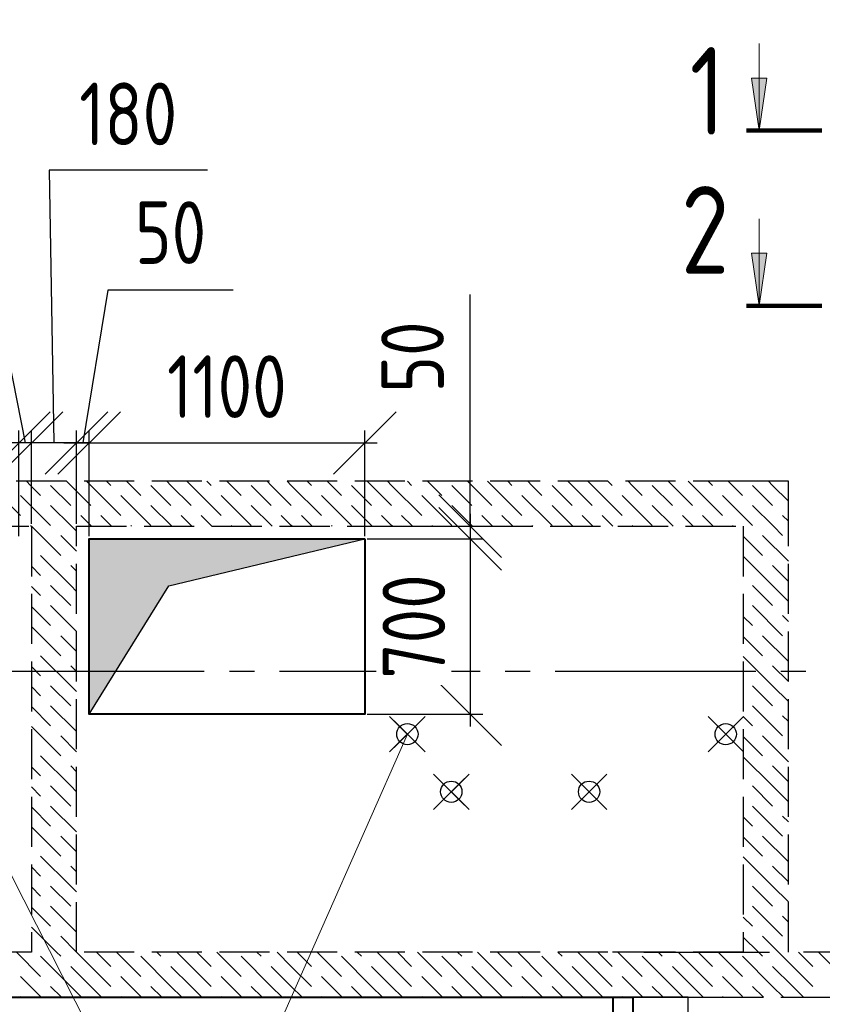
# Model space of a CAD drawing. Header units: millimetres. Extents: x 40580 to 1168286, y -220995 to 81020.
# Tile 138 of 194: x 434831 to 438033, y -93707 to -89776. Entities that reach past the tile are written whole.
import ezdxf

# ---------------------------------------------------------------- set-up
doc = ezdxf.new("R2010")
doc.units = ezdxf.units.MM
for name, pattern in [('______2', [270, 200, -70]), ('______5', [1100, 800, -100, 100, -100]), ('CENTER', [2, 1.25, -0.25, 0.25, -0.25])]:
    doc.linetypes.add(name, pattern=pattern)
for name, color, linetype, lineweight in [('Standard', 7, 'Continuous', 25), ('ОСИ', 7, 'CENTER', 15), ('Основная', 7, 'Continuous', 40), ('Примечания', 7, 'Continuous', 13), ('Размерная линия_ общее', 7, 'Continuous', 25), ('Узлы символ', 7, 'Continuous', 25)]:
    doc.layers.add(name, color=color, linetype=linetype, lineweight=lineweight)
for name, color, linetype in [('ЖБ Балка Вышележаща', 7, 'Continuous'), ('Тонкие', 7, 'Continuous'), ('ФВ-2', 7, 'Continuous')]:
    doc.layers.add(name, color=color, linetype=linetype)
doc.layers.add('ЖБ Балка Нижележащая', color=7, linetype='______2', true_color=0x656565)
doc.layers.add('ЖБ Стена верхний уровень', color=7, linetype='______2', true_color=0x656565)
doc.styles.add('GOST 2.304-81', font='txt')
doc.dimstyles.new('СПДС', dxfattribs={"dimscale": 125, "dimtxt": 250, "dimasz": 250, "dimexe": 50, "dimexo": 10, "dimgap": 100, "dimtad": 1, "dimdec": 0, "dimtxsty": 'GOST 2.304-81', "dimblk": 'OBLIQUE', "dimcen": 250, "dimdle": 50, "dimadec": 0, "dimazin": 2, "dimtfac": 0.75, "dimtdec": 0, "dimtmove": 1, "dimatfit": 3, "dimfxl": 1, "dimtfill": 1, "dimtolj": 1, "dimarcsym": 1})

# ---------------------------------------------------------------- blocks, each defined once
blk = doc.blocks.new('_OBLIQUE')
at = {"color": 0, "linetype": 'ByBlock'}
blk.add_line((-0.5, -0.5), (0.5, 0.5), dxfattribs=at)
blk = doc.blocks.new('*D17562')
at = {"layer": 'Defpoints', "color": 0}
for p in [(434027.9, -91466.1), (434027.9, -91848.5), (434827.9, -91848.5)]:
    blk.add_point(p, dxfattribs=at)
at = {"layer": 'Тонкие', "color": 0, "lineweight": -2}
for p, q in [((434027.9, -91838.5), (434027.9, -91416.1)), ((434827.9, -91838.5), (434827.9, -91416.1)), ((434877.9, -91466.1), (433977.9, -91466.1))]:
    blk.add_line(p, q, dxfattribs=at)
at = {"layer": 'Тонкие', "color": 0, "lineweight": -2, "xscale": 250, "yscale": 250, "zscale": 250, "rotation": 180}
blk.add_blockref('_OBLIQUE', (434027.9, -91466.1), dxfattribs=at)
at = {"layer": 'Тонкие', "color": 0, "lineweight": -2, "xscale": 250, "yscale": 250, "zscale": 250}
blk.add_blockref('_OBLIQUE', (434827.9, -91466.1), dxfattribs=at)
at = {"layer": 'Тонкие', "color": 0, "insert": (434427.9, -91241.1), "char_height": 250, "attachment_point": 5, "style": 'GOST 2.304-81', "bg_fill": 3, "box_fill_scale": 1.1, "bg_fill_color": 256, "bg_fill_true_color": 13158600, "bg_fill_transparency": 0}
blk.add_mtext('\\A1;800', dxfattribs=at)
blk = doc.blocks.new('*D17563')
at = {"layer": 'Defpoints', "color": 0}
for p in [(434827.9, -91466.1), (434877.9, -91798.5), (434827.9, -91848.5)]:
    blk.add_point(p, dxfattribs=at)
at = {"layer": 'Тонкие', "color": 0, "lineweight": -2}
for p, q in [((434253, -90958.5), (434753, -90958.5)), ((434753, -90958.5), (434852.9, -91466.1)), ((434827.9, -91838.5), (434827.9, -91416.1)), ((434877.9, -91788.5), (434877.9, -91416.1)), ((434927.9, -91466.1), (434777.9, -91466.1))]:
    blk.add_line(p, q, dxfattribs=at)
at = {"layer": 'Тонкие', "color": 0, "lineweight": -2, "xscale": 250, "yscale": 250, "zscale": 250}
blk.add_blockref('_OBLIQUE', (434827.9, -91466.1), dxfattribs=at)
at = {"layer": 'Тонкие', "color": 0, "lineweight": -2, "xscale": 250, "yscale": 250, "zscale": 250, "rotation": 180}
blk.add_blockref('_OBLIQUE', (434877.9, -91466.1), dxfattribs=at)
at = {"layer": 'Тонкие', "color": 0, "insert": (434503, -90728.3), "char_height": 250, "attachment_point": 5, "style": 'GOST 2.304-81', "bg_fill": 3, "box_fill_scale": 1.1, "bg_fill_color": 256, "bg_fill_true_color": 13158600, "bg_fill_transparency": 0}
blk.add_mtext('\\A1;50', dxfattribs=at)
blk = doc.blocks.new('*D17564')
at = {"layer": 'Defpoints', "color": 0}
for p in [(434877.9, -91466.1), (434877.9, -91798.5), (435057.9, -91798.5)]:
    blk.add_point(p, dxfattribs=at)
at = {"layer": 'Тонкие', "color": 0, "lineweight": -2}
for p, q in [((435579.9, -90377.4), (434948.6, -90377.4)), ((434948.6, -90377.4), (434967.9, -91466.1)), ((434877.9, -91788.5), (434877.9, -91416.1)), ((435057.9, -91788.5), (435057.9, -91416.1)), ((435107.9, -91466.1), (434827.9, -91466.1))]:
    blk.add_line(p, q, dxfattribs=at)
at = {"layer": 'Тонкие', "color": 0, "lineweight": -2, "xscale": 250, "yscale": 250, "zscale": 250}
blk.add_blockref('_OBLIQUE', (434877.9, -91466.1), dxfattribs=at)
at = {"layer": 'Тонкие', "color": 0, "lineweight": -2, "xscale": 250, "yscale": 250, "zscale": 250, "rotation": 180}
blk.add_blockref('_OBLIQUE', (435057.9, -91466.1), dxfattribs=at)
at = {"layer": 'Тонкие', "color": 0, "insert": (435264.2, -90152.4), "char_height": 250, "attachment_point": 5, "style": 'GOST 2.304-81', "bg_fill": 3, "box_fill_scale": 1.1, "bg_fill_color": 256, "bg_fill_true_color": 13158600, "bg_fill_transparency": 0}
blk.add_mtext('\\A1;180', dxfattribs=at)
blk = doc.blocks.new('*D17565')
at = {"layer": 'Defpoints', "color": 0}
for p in [(436207.9, -91466.1), (435107.9, -91848.5), (436207.9, -91848.5)]:
    blk.add_point(p, dxfattribs=at)
at = {"layer": 'Тонкие', "color": 0, "lineweight": -2}
for p, q in [((435107.9, -91838.5), (435107.9, -91416.1)), ((436207.9, -91838.5), (436207.9, -91416.1)), ((435057.9, -91466.1), (436257.9, -91466.1))]:
    blk.add_line(p, q, dxfattribs=at)
at = {"layer": 'Тонкие', "color": 0, "lineweight": -2, "xscale": 250, "yscale": 250, "zscale": 250, "rotation": 180}
blk.add_blockref('_OBLIQUE', (435107.9, -91466.1), dxfattribs=at)
at = {"layer": 'Тонкие', "color": 0, "lineweight": -2, "xscale": 250, "yscale": 250, "zscale": 250}
blk.add_blockref('_OBLIQUE', (436207.9, -91466.1), dxfattribs=at)
at = {"layer": 'Тонкие', "color": 0, "insert": (435657.9, -91241.1), "char_height": 250, "attachment_point": 5, "style": 'GOST 2.304-81', "bg_fill": 3, "box_fill_scale": 1.1, "bg_fill_color": 256, "bg_fill_true_color": 13158600, "bg_fill_transparency": 0}
blk.add_mtext('\\A1;1100', dxfattribs=at)
blk = doc.blocks.new('*D17566')
at = {"layer": 'Defpoints', "color": 0}
for p in [(435107.9, -91466.1), (435057.9, -91798.5), (435107.9, -91848.5)]:
    blk.add_point(p, dxfattribs=at)
at = {"layer": 'Тонкие', "color": 0, "lineweight": -2}
for p, q in [((435183, -90856.4), (435082.9, -91466.1)), ((435683, -90856.4), (435183, -90856.4)), ((435057.9, -91788.5), (435057.9, -91416.1)), ((435107.9, -91838.5), (435107.9, -91416.1)), ((435007.9, -91466.1), (435157.9, -91466.1))]:
    blk.add_line(p, q, dxfattribs=at)
at = {"layer": 'Тонкие', "color": 0, "lineweight": -2, "xscale": 250, "yscale": 250, "zscale": 250}
blk.add_blockref('_OBLIQUE', (435057.9, -91466.1), dxfattribs=at)
at = {"layer": 'Тонкие', "color": 0, "lineweight": -2, "xscale": 250, "yscale": 250, "zscale": 250, "rotation": 180}
blk.add_blockref('_OBLIQUE', (435107.9, -91466.1), dxfattribs=at)
at = {"layer": 'Тонкие', "color": 0, "insert": (435433, -90626.2), "char_height": 250, "attachment_point": 5, "style": 'GOST 2.304-81', "bg_fill": 3, "box_fill_scale": 1.1, "bg_fill_color": 256, "bg_fill_true_color": 13158600, "bg_fill_transparency": 0}
blk.add_mtext('\\A1;50', dxfattribs=at)
blk = doc.blocks.new('*D17567')
at = {"layer": 'Defpoints', "color": 0}
for p in [(436207.9, -91848.5), (436207.9, -92548.5), (436628.7, -92548.5)]:
    blk.add_point(p, dxfattribs=at)
at = {"layer": 'Тонкие', "color": 0, "lineweight": -2}
for p, q in [((436628.7, -91798.5), (436628.7, -92598.5)), ((436217.9, -91848.5), (436678.7, -91848.5)), ((436217.9, -92548.5), (436678.7, -92548.5))]:
    blk.add_line(p, q, dxfattribs=at)
at = {"layer": 'Тонкие', "color": 0, "lineweight": -2, "xscale": 250, "yscale": 250, "zscale": 250}
for p, rotation in [((436628.7, -91848.5), 90), ((436628.7, -92548.5), 270)]:
    blk.add_blockref('_OBLIQUE', p, dxfattribs=dict(at, rotation=rotation))
at = {"layer": 'Тонкие', "color": 0, "insert": (436403.7, -92198.5), "char_height": 250, "attachment_point": 5, "rotation": 90, "style": 'GOST 2.304-81', "bg_fill": 3, "box_fill_scale": 1.1, "bg_fill_color": 256, "bg_fill_true_color": 13158600, "bg_fill_transparency": 0}
blk.add_mtext('\\A1;700', dxfattribs=at)
blk = doc.blocks.new('*D17568')
at = {"layer": 'Defpoints', "color": 0}
for p in [(436207.9, -91798.5), (436207.9, -91848.5), (436628.7, -91848.5)]:
    blk.add_point(p, dxfattribs=at)
at = {"layer": 'Тонкие', "color": 0, "lineweight": -2}
for p, q in [((436628.7, -91798.5), (436628.7, -90872.9)), ((436628.7, -91748.5), (436628.7, -91898.5)), ((436217.9, -91798.5), (436678.7, -91798.5)), ((436217.9, -91848.5), (436678.7, -91848.5))]:
    blk.add_line(p, q, dxfattribs=at)
at = {"layer": 'Тонкие', "color": 0, "lineweight": -2, "xscale": 250, "yscale": 250, "zscale": 250}
for p, rotation in [((436628.7, -91798.5), 270), ((436628.7, -91848.5), 90)]:
    blk.add_blockref('_OBLIQUE', p, dxfattribs=dict(at, rotation=rotation))
at = {"layer": 'Тонкие', "color": 0, "insert": (436398.5, -91122.9), "char_height": 250, "attachment_point": 5, "rotation": 90, "style": 'GOST 2.304-81', "bg_fill": 3, "box_fill_scale": 1.1, "bg_fill_color": 256, "bg_fill_true_color": 13158600, "bg_fill_transparency": 0}
blk.add_mtext('\\A1;50', dxfattribs=at)

msp = doc.modelspace()

# ---------------------------------------------------------------- hatches: boundary and pattern name
at = {"layer": 'Узлы символ', "linetype": 'Continuous', "lineweight": 13, "transparency": 33554687}
for points in [[(437811.2, -90009.1), (437781.2, -90219.1), (437751.2, -90009.1)], [(437811.2, -90708.9), (437781.2, -90918.9), (437751.2, -90708.9)]]:
    msp.add_hatch(color=7, dxfattribs=at).paths.add_polyline_path(points, flags=16)

# ---------------------------------------------------------------- linework, layer by layer
for centre in [(437647.9, -92628.5), (436552.9, -92858.5), (437102.9, -92858.5)]:
    msp.add_circle(centre, 42.5)
at = {"layer": 'Standard', "color": 251, "linetype": 'Continuous', "lineweight": -3, "true_color": 0x656565, "transparency": 33554687}
for p, q in [((437320.8, -93498.5), (437195.7, -93498.5)), ((437320.8, -93498.5), (437445.7, -93498.5)), ((437320.8, -93498.5), (437822.9, -93498.5)), ((437182.9, -93678.5), (437625.1, -93678.5)), ((437335.8, -93678.5), (437210.7, -93678.5)), ((437335.8, -93678.5), (437460.7, -93678.5))]:
    msp.add_line(p, q, dxfattribs=at)
at = {"layer": 'ЖБ Балка Вышележаща', "color": 7, "linetype": 'Continuous', "lineweight": -3, "transparency": 33554687}
msp.add_line((437277.9, -93678.5), (437197.9, -93678.5), dxfattribs=at)
at = {"layer": 'ЖБ Балка Нижележащая', "color": 251, "linetype": '______2', "lineweight": -3, "true_color": 0x656565, "transparency": 33554687}
for p, q in [((437497.9, -93678.5), (437277.9, -93678.5)), ((437497.9, -96208.5), (437497.9, -93678.5))]:
    msp.add_line(p, q, dxfattribs=at)
at = {"layer": 'ЖБ Стена верхний уровень', "color": 251, "linetype": '______2', "lineweight": -3, "true_color": 0x656565, "transparency": 33554687}
for p, q in [((437717.9, -91618.5), (433317.9, -91618.5)), ((437897.9, -91618.5), (437717.9, -91618.5)), ((437897.9, -91798.5), (437897.9, -91618.5)), ((433317.9, -91798.5), (434877.9, -91798.5)), ((434877.9, -91798.5), (434877.9, -93498.5)), ((435057.9, -91798.5), (437717.9, -91798.5)), ((435057.9, -93498.5), (435057.9, -91798.5)), ((437717.9, -91798.5), (437717.9, -93498.5)), ((437897.9, -93498.5), (437897.9, -91798.5)), ((434877.9, -93498.5), (433317.9, -93498.5)), ((437717.9, -93498.5), (435057.9, -93498.5)), ((438967.9, -93498.5), (437897.9, -93498.5)), ((433817.9, -93678.5), (438967.9, -93678.5))]:
    msp.add_line(p, q, dxfattribs=at)
at = {"layer": 'ЖБ Стена верхний уровень', "color": 9, "linetype": 'Continuous', "lineweight": -3, "true_color": 0xc7c7c7, "transparency": 33554687}
for p, q in [((434874.9, -91635.3), (434858, -91618.5)), ((435034.9, -91635.3), (435018, -91618.5)), ((435098, -91618.5), (435114.9, -91635.3)), ((435178, -91618.5), (435194.9, -91635.3)), ((435274.9, -91635.3), (435258, -91618.5)), ((435434.9, -91635.3), (435418, -91618.5)), ((435498, -91618.5), (435514.9, -91635.3)), ((435578, -91618.5), (435594.9, -91635.3)), ((435674.9, -91635.3), (435658, -91618.5)), ((435834.9, -91635.3), (435818, -91618.5)), ((435898, -91618.5), (435914.9, -91635.3)), ((435978, -91618.5), (435994.9, -91635.3)), ((436074.9, -91635.3), (436058, -91618.5)), ((436234.9, -91635.3), (436218, -91618.5)), ((436298, -91618.5), (436314.9, -91635.3)), ((436378, -91618.5), (436394.9, -91635.3)), ((436474.9, -91635.3), (436458, -91618.5)), ((436634.9, -91635.3), (436618, -91618.5)), ((436698, -91618.5), (436714.9, -91635.3)), ((436778, -91618.5), (436794.9, -91635.3)), ((436874.9, -91635.3), (436858, -91618.5)), ((437034.9, -91635.3), (437018, -91618.5)), ((437098, -91618.5), (437114.9, -91635.3)), ((437178, -91618.5), (437194.9, -91635.3)), ((437274.9, -91635.3), (437258, -91618.5)), ((437434.9, -91635.3), (437418, -91618.5)), ((437498, -91618.5), (437514.9, -91635.3)), ((437578, -91618.5), (437594.9, -91635.3)), ((437674.9, -91635.3), (437658, -91618.5)), ((437834.9, -91635.3), (437818, -91618.5)), ((434714.9, -91635.3), (434834.9, -91755.3)), ((434914.9, -91675.3), (434874.9, -91635.3)), ((434954.9, -91635.3), (435034.9, -91715.3)), ((435034.9, -91635.3), (435114.9, -91715.3)), ((435114.9, -91635.3), (435234.9, -91755.3)), ((435314.9, -91675.3), (435274.9, -91635.3)), ((435354.9, -91635.3), (435434.9, -91715.3)), ((435434.9, -91635.3), (435514.9, -91715.3)), ((435514.9, -91635.3), (435634.9, -91755.3)), ((435714.9, -91675.3), (435674.9, -91635.3)), ((435754.9, -91635.3), (435834.9, -91715.3)), ((435834.9, -91635.3), (435914.9, -91715.3)), ((435914.9, -91635.3), (436034.9, -91755.3)), ((436114.9, -91675.3), (436074.9, -91635.3)), ((436154.9, -91635.3), (436234.9, -91715.3)), ((436234.9, -91635.3), (436314.9, -91715.3)), ((436314.9, -91635.3), (436434.9, -91755.3)), ((436514.9, -91675.3), (436474.9, -91635.3)), ((436554.9, -91635.3), (436634.9, -91715.3)), ((436634.9, -91635.3), (436714.9, -91715.3)), ((436714.9, -91635.3), (436834.9, -91755.3)), ((436914.9, -91675.3), (436874.9, -91635.3)), ((436954.9, -91635.3), (437034.9, -91715.3)), ((437034.9, -91635.3), (437114.9, -91715.3)), ((437114.9, -91635.3), (437234.9, -91755.3)), ((437314.9, -91675.3), (437274.9, -91635.3)), ((437354.9, -91635.3), (437434.9, -91715.3)), ((437434.9, -91635.3), (437514.9, -91715.3)), ((437514.9, -91635.3), (437634.9, -91755.3)), ((437714.9, -91675.3), (437674.9, -91635.3)), ((437754.9, -91635.3), (437834.9, -91715.3)), ((437834.9, -91635.3), (437897.9, -91698.4)), ((434834.9, -91675.3), (434954.9, -91795.3)), ((435234.9, -91675.3), (435354.9, -91795.3)), ((435634.9, -91675.3), (435754.9, -91795.3)), ((436034.9, -91675.3), (436154.9, -91795.3)), ((436434.9, -91675.3), (436554.9, -91795.3)), ((436834.9, -91675.3), (436954.9, -91795.3)), ((437234.9, -91675.3), (437354.9, -91795.3)), ((437634.9, -91675.3), (437717.9, -91758.4)), ((434954.9, -91715.3), (435038, -91798.5)), ((435354.9, -91715.3), (435438, -91798.5)), ((435754.9, -91715.3), (435838, -91798.5)), ((436154.9, -91715.3), (436238, -91798.5)), ((436554.9, -91715.3), (436638, -91798.5)), ((436954.9, -91715.3), (437038, -91798.5)), ((437354.9, -91715.3), (437438, -91798.5)), ((437754.9, -91715.3), (437838, -91798.5)), ((435114.9, -91795.3), (435074.9, -91755.3)), ((435154.9, -91755.3), (435198, -91798.5)), ((435514.9, -91795.3), (435474.9, -91755.3)), ((435554.9, -91755.3), (435598, -91798.5)), ((435914.9, -91795.3), (435874.9, -91755.3)), ((435954.9, -91755.3), (435998, -91798.5)), ((436314.9, -91795.3), (436274.9, -91755.3)), ((436354.9, -91755.3), (436398, -91798.5)), ((436714.9, -91795.3), (436674.9, -91755.3)), ((436754.9, -91755.3), (436798, -91798.5)), ((437114.9, -91795.3), (437074.9, -91755.3)), ((437154.9, -91755.3), (437198, -91798.5)), ((437514.9, -91795.3), (437474.9, -91755.3)), ((437554.9, -91755.3), (437598, -91798.5)), ((437717.9, -91758.4), (437754.9, -91795.3)), ((437897.9, -91778.4), (437874.9, -91755.3)), ((434874.9, -91795.3), (434878, -91798.5)), ((434878, -91798.5), (434994.9, -91915.3)), ((435038, -91798.5), (435057.9, -91818.4)), ((435118, -91798.5), (435114.9, -91795.3)), ((435274.9, -91795.3), (435278, -91798.5)), ((435518, -91798.5), (435514.9, -91795.3)), ((435674.9, -91795.3), (435678, -91798.5)), ((435918, -91798.5), (435914.9, -91795.3)), ((436074.9, -91795.3), (436078, -91798.5)), ((436318, -91798.5), (436314.9, -91795.3)), ((436474.9, -91795.3), (436478, -91798.5)), ((436718, -91798.5), (436714.9, -91795.3)), ((436874.9, -91795.3), (436878, -91798.5)), ((437118, -91798.5), (437114.9, -91795.3)), ((437274.9, -91795.3), (437278, -91798.5)), ((437518, -91798.5), (437514.9, -91795.3)), ((437674.9, -91795.3), (437678, -91798.5)), ((437838, -91798.5), (437874.9, -91835.3)), ((435057.9, -91898.4), (434994.9, -91835.3)), ((437717.9, -91838.4), (437794.9, -91915.3)), ((437897.9, -91938.4), (437794.9, -91835.3)), ((435034.9, -92035.3), (434914.9, -91915.3)), ((437834.9, -92035.3), (437717.9, -91918.4)), ((434877.9, -91958.4), (434914.9, -91995.3)), ((435034.9, -91955.3), (435057.9, -91978.4)), ((437834.9, -91955.3), (437897.9, -92018.4)), ((434914.9, -92075.3), (434877.9, -92038.4)), ((434954.9, -92035.3), (435034.9, -92115.3)), ((435034.9, -92035.3), (435057.9, -92058.4)), ((437754.9, -92035.3), (437834.9, -92115.3)), ((437834.9, -92035.3), (437897.9, -92098.4)), ((434877.9, -92118.4), (434954.9, -92195.3)), ((434954.9, -92115.3), (435057.9, -92218.4)), ((437754.9, -92115.3), (437874.9, -92235.3)), ((437717.9, -92158.4), (437754.9, -92195.3)), ((437897.9, -92178.4), (437874.9, -92155.3)), ((434877.9, -92198.4), (434994.9, -92315.3)), ((435057.9, -92298.4), (434994.9, -92235.3)), ((437717.9, -92238.4), (437794.9, -92315.3)), ((437897.9, -92338.4), (437794.9, -92235.3)), ((435034.9, -92435.3), (434914.9, -92315.3)), ((437834.9, -92435.3), (437717.9, -92318.4)), ((434877.9, -92358.4), (434914.9, -92395.3)), ((435034.9, -92355.3), (435057.9, -92378.4)), ((437834.9, -92355.3), (437897.9, -92418.4)), ((434914.9, -92475.3), (434877.9, -92438.4)), ((434954.9, -92435.3), (435034.9, -92515.3)), ((435034.9, -92435.3), (435057.9, -92458.4)), ((437754.9, -92435.3), (437834.9, -92515.3)), ((437834.9, -92435.3), (437897.9, -92498.4)), ((434877.9, -92518.4), (434954.9, -92595.3)), ((434954.9, -92515.3), (435057.9, -92618.4)), ((437754.9, -92515.3), (437874.9, -92635.3)), ((437717.9, -92558.4), (437754.9, -92595.3)), ((437897.9, -92578.4), (437874.9, -92555.3)), ((434877.9, -92598.4), (434994.9, -92715.3)), ((435057.9, -92698.4), (434994.9, -92635.3)), ((437717.9, -92638.4), (437794.9, -92715.3)), ((437897.9, -92738.4), (437794.9, -92635.3)), ((435034.9, -92835.3), (434914.9, -92715.3)), ((437834.9, -92835.3), (437717.9, -92718.4)), ((434877.9, -92758.4), (434914.9, -92795.3)), ((435034.9, -92755.3), (435057.9, -92778.4)), ((437834.9, -92755.3), (437897.9, -92818.4)), ((434914.9, -92875.3), (434877.9, -92838.4)), ((434954.9, -92835.3), (435034.9, -92915.3)), ((435034.9, -92835.3), (435057.9, -92858.4)), ((437754.9, -92835.3), (437834.9, -92915.3)), ((437834.9, -92835.3), (437897.9, -92898.4)), ((434877.9, -92918.4), (434954.9, -92995.3)), ((434954.9, -92915.3), (435057.9, -93018.4)), ((437754.9, -92915.3), (437874.9, -93035.3)), ((437897.9, -92978.4), (437874.9, -92955.3)), ((437717.9, -92958.4), (437754.9, -92995.3)), ((434877.9, -92998.4), (434994.9, -93115.3)), ((435057.9, -93098.4), (434994.9, -93035.3)), ((437897.9, -93138.4), (437794.9, -93035.3)), ((437717.9, -93038.4), (437794.9, -93115.3)), ((435034.9, -93235.3), (434914.9, -93115.3)), ((437834.9, -93235.3), (437717.9, -93118.4)), ((434877.9, -93158.4), (434914.9, -93195.3)), ((435034.9, -93155.3), (435057.9, -93178.4)), ((437834.9, -93155.3), (437897.9, -93218.4)), ((434914.9, -93275.3), (434877.9, -93238.4)), ((434954.9, -93235.3), (435034.9, -93315.3)), ((435034.9, -93235.3), (435057.9, -93258.4)), ((437754.9, -93235.3), (437834.9, -93315.3)), ((437834.9, -93235.3), (437897.9, -93298.4)), ((434877.9, -93318.4), (434954.9, -93395.3)), ((434954.9, -93315.3), (435057.9, -93418.4)), ((437754.9, -93315.3), (437874.9, -93435.3)), ((437717.9, -93358.4), (437754.9, -93395.3)), ((437897.9, -93378.4), (437874.9, -93355.3)), ((434877.9, -93398.4), (434978, -93498.5)), ((435057.9, -93498.4), (434994.9, -93435.3)), ((437717.9, -93438.4), (437778, -93498.5)), ((437858, -93498.5), (437794.9, -93435.3)), ((434818, -93498.5), (434914.9, -93595.3)), ((434978, -93498.5), (434994.9, -93515.3)), ((435114.9, -93555.3), (435058, -93498.5)), ((435138, -93498.5), (435194.9, -93555.3)), ((435218, -93498.5), (435314.9, -93595.3)), ((435378, -93498.5), (435394.9, -93515.3)), ((435514.9, -93555.3), (435458, -93498.5)), ((435538, -93498.5), (435594.9, -93555.3)), ((435618, -93498.5), (435714.9, -93595.3)), ((435778, -93498.5), (435794.9, -93515.3)), ((435914.9, -93555.3), (435858, -93498.5)), ((435938, -93498.5), (435994.9, -93555.3)), ((436018, -93498.5), (436114.9, -93595.3)), ((436178, -93498.5), (436194.9, -93515.3)), ((436314.9, -93555.3), (436258, -93498.5)), ((436338, -93498.5), (436394.9, -93555.3)), ((436418, -93498.5), (436514.9, -93595.3)), ((436578, -93498.5), (436594.9, -93515.3)), ((436714.9, -93555.3), (436658, -93498.5)), ((436738, -93498.5), (436794.9, -93555.3)), ((436818, -93498.5), (436914.9, -93595.3)), ((436978, -93498.5), (436994.9, -93515.3)), ((437114.9, -93555.3), (437058, -93498.5)), ((437138, -93498.5), (437194.9, -93555.3)), ((437218, -93498.5), (437314.9, -93595.3)), ((437378, -93498.5), (437394.9, -93515.3)), ((437514.9, -93555.3), (437458, -93498.5)), ((437538, -93498.5), (437594.9, -93555.3)), ((437618, -93498.5), (437714.9, -93595.3)), ((437778, -93498.5), (437794.9, -93515.3)), ((437914.9, -93555.3), (437858, -93498.5)), ((437938, -93498.5), (437994.9, -93555.3)), ((438018, -93498.5), (438114.9, -93595.3)), ((435034.9, -93635.3), (434914.9, -93515.3)), ((435434.9, -93635.3), (435314.9, -93515.3)), ((435834.9, -93635.3), (435714.9, -93515.3)), ((436234.9, -93635.3), (436114.9, -93515.3)), ((436634.9, -93635.3), (436514.9, -93515.3)), ((437034.9, -93635.3), (436914.9, -93515.3)), ((437434.9, -93635.3), (437314.9, -93515.3)), ((437834.9, -93635.3), (437714.9, -93515.3)), ((435034.9, -93555.3), (435114.9, -93635.3)), ((435114.9, -93555.3), (435194.9, -93635.3)), ((435434.9, -93555.3), (435514.9, -93635.3)), ((435514.9, -93555.3), (435594.9, -93635.3)), ((435834.9, -93555.3), (435914.9, -93635.3)), ((435914.9, -93555.3), (435994.9, -93635.3)), ((436234.9, -93555.3), (436314.9, -93635.3)), ((436314.9, -93555.3), (436394.9, -93635.3)), ((436634.9, -93555.3), (436714.9, -93635.3)), ((436714.9, -93555.3), (436794.9, -93635.3)), ((437034.9, -93555.3), (437114.9, -93635.3)), ((437114.9, -93555.3), (437194.9, -93635.3)), ((437434.9, -93555.3), (437514.9, -93635.3)), ((437514.9, -93555.3), (437594.9, -93635.3)), ((437834.9, -93555.3), (437914.9, -93635.3)), ((437914.9, -93555.3), (437994.9, -93635.3)), ((434874.9, -93635.3), (434834.9, -93595.3)), ((435274.9, -93635.3), (435234.9, -93595.3)), ((435674.9, -93635.3), (435634.9, -93595.3)), ((436074.9, -93635.3), (436034.9, -93595.3)), ((436474.9, -93635.3), (436434.9, -93595.3)), ((436874.9, -93635.3), (436834.9, -93595.3)), ((437274.9, -93635.3), (437234.9, -93595.3)), ((437674.9, -93635.3), (437634.9, -93595.3)), ((434914.9, -93675.3), (434874.9, -93635.3)), ((434954.9, -93635.3), (434998, -93678.5)), ((435034.9, -93635.3), (435078, -93678.5)), ((435114.9, -93635.3), (435158, -93678.5)), ((435314.9, -93675.3), (435274.9, -93635.3)), ((435354.9, -93635.3), (435398, -93678.5)), ((435434.9, -93635.3), (435478, -93678.5)), ((435514.9, -93635.3), (435558, -93678.5)), ((435714.9, -93675.3), (435674.9, -93635.3)), ((435754.9, -93635.3), (435798, -93678.5)), ((435834.9, -93635.3), (435878, -93678.5)), ((435914.9, -93635.3), (435958, -93678.5)), ((436114.9, -93675.3), (436074.9, -93635.3)), ((436154.9, -93635.3), (436198, -93678.5)), ((436234.9, -93635.3), (436278, -93678.5)), ((436314.9, -93635.3), (436358, -93678.5)), ((436514.9, -93675.3), (436474.9, -93635.3)), ((436554.9, -93635.3), (436598, -93678.5)), ((436634.9, -93635.3), (436678, -93678.5)), ((436714.9, -93635.3), (436758, -93678.5)), ((436914.9, -93675.3), (436874.9, -93635.3)), ((436954.9, -93635.3), (436998, -93678.5)), ((437034.9, -93635.3), (437078, -93678.5)), ((437114.9, -93635.3), (437158, -93678.5)), ((437314.9, -93675.3), (437274.9, -93635.3)), ((437354.9, -93635.3), (437398, -93678.5)), ((437434.9, -93635.3), (437478, -93678.5)), ((437514.9, -93635.3), (437558, -93678.5)), ((437714.9, -93675.3), (437674.9, -93635.3)), ((437754.9, -93635.3), (437798, -93678.5)), ((437834.9, -93635.3), (437878, -93678.5)), ((437914.9, -93635.3), (437958, -93678.5)), ((434834.9, -93675.3), (434838, -93678.5)), ((435234.9, -93675.3), (435238, -93678.5)), ((435634.9, -93675.3), (435638, -93678.5)), ((436034.9, -93675.3), (436038, -93678.5)), ((436434.9, -93675.3), (436438, -93678.5)), ((436834.9, -93675.3), (436838, -93678.5)), ((437234.9, -93675.3), (437238, -93678.5)), ((437634.9, -93675.3), (437638, -93678.5))]:
    msp.add_line(p, q, dxfattribs=at)
at = {"layer": 'ОСИ', "color": 8, "linetype": '______5', "lineweight": -3, "transparency": 33554687}
msp.add_line((439967.9, -92378.5), (430239.6, -92378.5), dxfattribs=at)
at = {"layer": 'Основная', "transparency": 33554687}
for p, q in [((433137.9, -93678.5), (437277.9, -93678.5)), ((437197.9, -93678.5), (437197.9, -96208.5)), ((437277.9, -93678.5), (437277.9, -96388.5))]:
    msp.add_line(p, q, dxfattribs=at)
msp.add_lwpolyline([(436207.9, -91848.5), (436207.9, -92548.5), (435107.9, -92548.5), (435107.9, -91848.5)], close=True, dxfattribs=at)
at = {"layer": 'Примечания', "color": 7, "linetype": 'Continuous', "lineweight": 13, "transparency": 33554687}
for p, q in [((437718.7, -92699.2), (437577.2, -92557.8)), ((437577.2, -92699.2), (437718.7, -92557.8)), ((436623.7, -92929.2), (436482.2, -92787.7)), ((436482.2, -92929.2), (436623.7, -92787.7)), ((437173.7, -92929.2), (437032.2, -92787.7)), ((437032.2, -92929.2), (437173.7, -92787.7)), ((434612.9, -92828.5), (435510.2, -94593.6))]:
    msp.add_line(p, q, dxfattribs=at)
at = {"layer": 'Размерная линия_ общее', "color": 7, "linetype": 'Continuous', "lineweight": 18, "transparency": 33554687}
for p, q in [((437701, -92681.6), (437594.9, -92575.5)), ((437594.9, -92681.6), (437701, -92575.5)), ((436606, -92911.5), (436499.9, -92805.4)), ((436499.9, -92911.5), (436606, -92805.4)), ((437156, -92911.5), (437049.9, -92805.4)), ((437049.9, -92911.5), (437156, -92805.4))]:
    msp.add_line(p, q, dxfattribs=at)
at = {"layer": 'Тонкие', "lineweight": 100}
for p, q in [((438031.2, -90219.1), (437731.2, -90219.1)), ((438031.2, -90918.9), (437731.2, -90918.9))]:
    msp.add_line(p, q, dxfattribs=at)
at = {"layer": 'Тонкие'}
msp.add_line((435107.9, -92548.5), (435426.3, -92036.6), dxfattribs=at)
at = {"layer": 'Узлы символ', "color": 7, "linetype": 'Continuous', "lineweight": 13, "transparency": 33554687}
for p, q in [((437781.2, -90219.1), (437781.2, -89871.6)), ((437781.2, -90219.1), (437751.2, -90009.1)), ((437751.2, -90009.1), (437811.2, -90009.1)), ((437781.2, -90009.1), (437781.2, -89994.1)), ((437811.2, -90009.1), (437781.2, -90219.1)), ((437781.2, -90219.1), (437781.2, -90219.1)), ((437781.2, -90219.1), (437781.2, -90219.1)), ((437781.2, -90219.1), (437781.2, -90219.1)), ((437781.2, -90918.9), (437781.2, -90571.4)), ((437781.2, -90918.9), (437751.2, -90708.9)), ((437751.2, -90708.9), (437811.2, -90708.9)), ((437781.2, -90708.9), (437781.2, -90693.9)), ((437811.2, -90708.9), (437781.2, -90918.9)), ((437781.2, -90918.9), (437781.2, -90918.9)), ((437781.2, -90918.9), (437781.2, -90918.9)), ((437781.2, -90918.9), (437781.2, -90918.9))]:
    msp.add_line(p, q, dxfattribs=at)

# ---------------------------------------------------------------- texts
at = {"layer": 'Узлы символ', "color": 7, "linetype": 'Continuous', "lineweight": -3, "transparency": 33554687, "char_height": 350, "attachment_point": 7, "style": 'GOST 2.304-81'}
for s, insert, width in [('1', (437504.2, -90235.6), 324.188), ('2', (437469.2, -90790.6), 398.767)]:
    msp.add_mtext(s, dxfattribs=dict(at, insert=insert, width=width))

# ---------------------------------------------------------------- next in the draw order: dimensions: what is measured, and where the dimension line sits
at = {"layer": 'Тонкие'}
dim = msp.add_linear_dim(base=(434027.9, -91466.1), p1=(434827.9, -91848.5), p2=(434027.9, -91848.5), dimstyle='СПДС', override={"dimscale": 1}, dxfattribs=at)
dim.commit()
dim.dimension.update_dxf_attribs({"geometry": '*D17562', "text_midpoint": (434427.9, -91241.1)})

# ---------------------------------------------------------------- next in the draw order: dimensions: what is measured, and where the dimension line sits
dim = msp.add_linear_dim(base=(434827.9, -91466.1), p1=(434877.9, -91798.5), p2=(434827.9, -91848.5), dimstyle='СПДС', override={"dimscale": 1}, dxfattribs=at)
dim.commit()
dim.dimension.update_dxf_attribs({"geometry": '*D17563', "text_midpoint": (434653, -90958.5), "dimtype": 160})

# ---------------------------------------------------------------- next in the draw order: dimensions: what is measured, and where the dimension line sits
dim = msp.add_linear_dim(base=(434877.9, -91466.1), p1=(435057.9, -91798.5), p2=(434877.9, -91798.5), dimstyle='СПДС', override={"dimscale": 1}, dxfattribs=at)
dim.commit()
dim.dimension.update_dxf_attribs({"geometry": '*D17564', "text_midpoint": (435048.6, -90377.4), "dimtype": 160})

# ---------------------------------------------------------------- next in the draw order: dimensions: what is measured, and where the dimension line sits
dim = msp.add_linear_dim(base=(436207.9, -91466.1), p1=(435107.9, -91848.5), p2=(436207.9, -91848.5), angle=180, dimstyle='СПДС', override={"dimscale": 1}, dxfattribs=at)
dim.commit()
dim.dimension.update_dxf_attribs({"geometry": '*D17565', "text_midpoint": (435657.9, -91241.1)})

# ---------------------------------------------------------------- next in the draw order: dimensions: what is measured, and where the dimension line sits
dim = msp.add_linear_dim(base=(435107.9, -91466.1), p1=(435057.9, -91798.5), p2=(435107.9, -91848.5), angle=180, dimstyle='СПДС', override={"dimscale": 1}, dxfattribs=at)
dim.commit()
dim.dimension.update_dxf_attribs({"geometry": '*D17566', "text_midpoint": (435283, -90856.4), "dimtype": 160})
dim = msp.add_linear_dim(base=(436628.7, -92548.5), p1=(436207.9, -91848.5), p2=(436207.9, -92548.5), angle=270, dimstyle='СПДС', override={"dimscale": 1}, dxfattribs=at)
dim.commit()
dim.dimension.update_dxf_attribs({"geometry": '*D17567', "text_midpoint": (436403.7, -92198.5)})

# ---------------------------------------------------------------- next in the draw order: linework, layer by layer
msp.add_circle((436377.9, -92628.4), 42.5)
at = {"layer": 'Примечания', "color": 7, "linetype": 'Continuous', "lineweight": 13, "transparency": 33554687}
for p, q in [((436448.6, -92699.1), (436307.2, -92557.6)), ((436307.2, -92699.1), (436448.6, -92557.6)), ((436377.9, -92628.4), (435510.2, -94593.6))]:
    msp.add_line(p, q, dxfattribs=at)
at = {"layer": 'Размерная линия_ общее', "color": 7, "linetype": 'Continuous', "lineweight": 18, "transparency": 33554687}
for p, q in [((436431, -92681.4), (436324.9, -92575.3)), ((436324.9, -92681.4), (436431, -92575.3))]:
    msp.add_line(p, q, dxfattribs=at)

# ---------------------------------------------------------------- next in the draw order: dimensions: what is measured, and where the dimension line sits
at = {"layer": 'Тонкие'}
dim = msp.add_linear_dim(base=(436628.7, -91848.5), p1=(436207.9, -91798.5), p2=(436207.9, -91848.5), angle=270, dimstyle='СПДС', override={"dimscale": 1}, dxfattribs=at)
dim.commit()
dim.dimension.update_dxf_attribs({"geometry": '*D17568', "text_midpoint": (436423.6, -91122.9), "dimtype": 160})

# ---------------------------------------------------------------- next in the draw order: hatches: boundary and pattern name
at = {"layer": 'ФВ-2'}
h = msp.add_hatch(color=256, dxfattribs=at)
h.dxf.hatch_style = 1
h.paths.add_polyline_path([(435817.1, -91942.5), (435426.3, -92036.6), (435107.9, -92548.5), (435107.9, -91868.5)])
h.paths.add_polyline_path([(435817.1, -91942.5), (435107.9, -91868.5), (435107.9, -91848.5), (436207.9, -91848.5)])

# ---------------------------------------------------------------- next in the draw order: linework, layer by layer
at = {"layer": 'Тонкие'}
msp.add_line((435426.3, -92036.6), (436207.9, -91848.5), dxfattribs=at)

doc.saveas('drawing.dxf')
